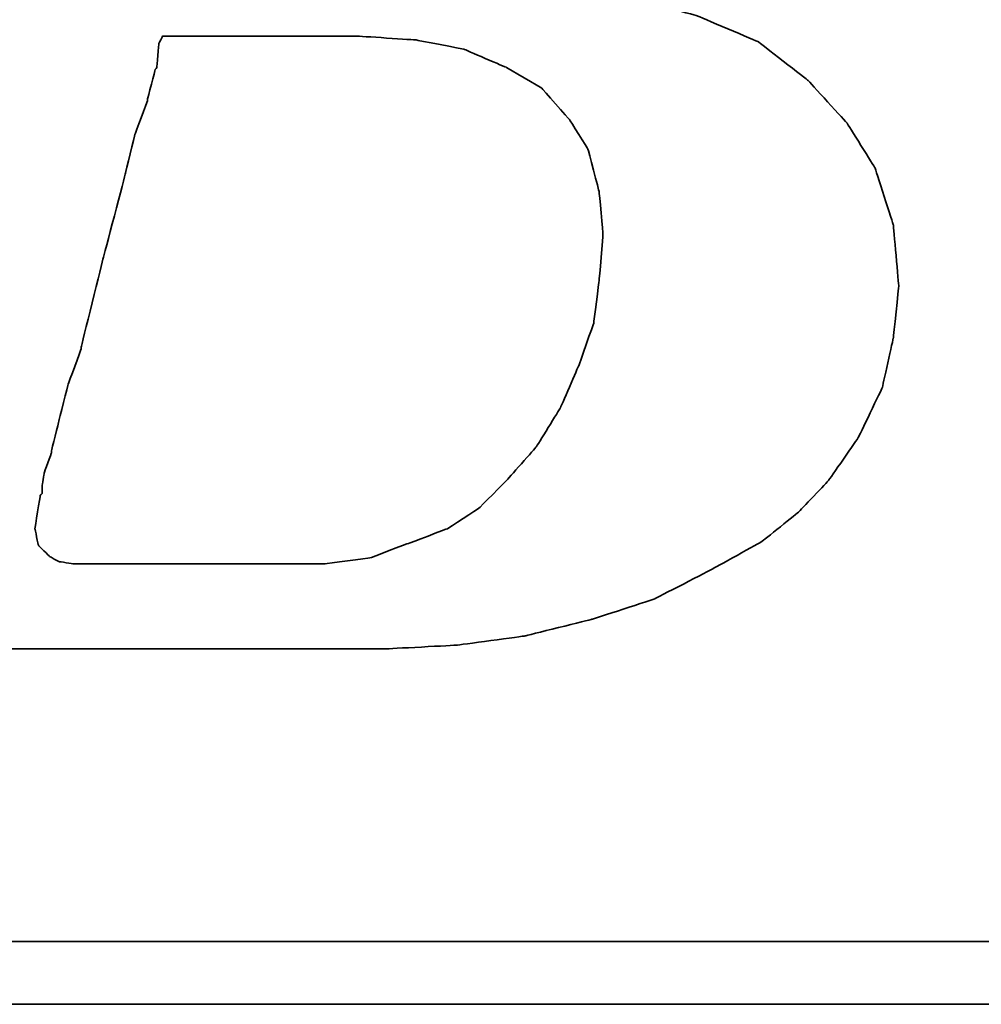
# Model space of a CAD drawing. Header units: millimetres. Extents: x 350 to 654, y 434 to 536.
# Tile 25 of 48: x 563.57 to 565.98, y 463.09 to 465.55. Entities that reach past the tile are written whole.
import ezdxf

# ---------------------------------------------------------------- set-up
doc = ezdxf.new("R2010")
doc.units = ezdxf.units.MM
doc.header["$LTSCALE"] = 0.15
doc.layers.add('DIM', color=4, linetype='CONTINUOUS')
doc.layers.add('layer 1', color=7, linetype='CONTINUOUS')

# ---------------------------------------------------------------- blocks, each defined once
blk = doc.blocks.new('TBI MOTION logo(完整正式版)')
at = {"layer": 'layer 1', "color": 22, "lineweight": 35}
for points, knots in [([(-64.65375, -6.86375), (-64.65375, -6.86375), (-64.84375, -7.29625), (-64.84375, -7.29625), (-64.84375, -7.29625), (-64.84375, -7.29625), (-64.86875, -7.34375), (-64.86875, -7.34375), (-64.86875, -7.34375), (-64.86875, -7.34375), (-64.86875, -7.36875), (-64.86875, -7.36875), (-64.86875, -7.36875), (-64.86875, -7.36875), (-65.15375, -7.65375), (-65.15375, -7.65375), (-65.15375, -7.65375), (-65.15375, -7.65375), (-65.17875, -7.65375), (-65.17875, -7.65375), (-65.17875, -7.65375), (-65.17875, -7.65375), (-65.20375, -7.67875), (-65.20375, -7.67875), (-65.20375, -7.67875), (-65.20375, -7.67875), (-65.58875, -7.87125), (-65.58875, -7.87125), (-65.58875, -7.87125), (-65.58875, -7.87125), (-65.63375, -7.87125), (-65.63375, -7.87125), (-65.63375, -7.87125), (-65.63375, -7.87125), (-65.65875, -7.89375), (-65.65875, -7.89375), (-65.65875, -7.89375), (-65.65875, -7.89375), (-66.09375, -7.94375), (-66.09375, -7.94375), (-66.09375, -7.94375), (-66.09375, -7.94375), (-66.11375, -7.94375), (-66.11375, -7.94375), (-66.11375, -7.94375), (-66.11375, -7.94375), (-66.16375, -7.94375), (-66.16375, -7.94375), (-66.16375, -7.94375), (-66.16375, -7.94375), (-66.30875, -7.94375), (-66.30875, -7.94375), (-66.30875, -7.94375), (-66.30875, -7.94375), (-66.69375, -7.94375), (-66.69375, -7.94375), (-66.69375, -7.94375), (-66.69375, -7.94375), (-67.07375, -7.94375), (-67.07375, -7.94375), (-67.07375, -7.94375), (-67.07375, -7.94375), (-67.12375, -7.94375), (-67.12375, -7.94375), (-67.12375, -7.94375), (-67.12375, -7.94375), (-67.12375, -7.96625), (-67.12375, -7.96625), (-67.12375, -7.96625), (-67.12375, -7.96625), (-67.14875, -7.99125), (-67.14875, -7.99125), (-67.14875, -7.99125), (-67.14875, -7.99125), (-67.24375, -8.34875), (-67.24375, -8.34875), (-67.24375, -8.34875), (-67.24375, -8.34875), (-67.31375, -8.68625), (-67.31375, -8.68625), (-67.31375, -8.68625), (-67.31375, -8.68625), (-67.26875, -8.68625), (-67.26875, -8.68625), (-67.26875, -8.68625), (-67.26875, -8.68625), (-67.07375, -8.68625), (-67.07375, -8.68625), (-67.07375, -8.68625), (-67.07375, -8.68625), (-66.54875, -8.68625), (-66.54875, -8.68625), (-66.54875, -8.68625), (-66.54875, -8.68625), (-65.82625, -8.68625), (-65.82625, -8.68625), (-65.82625, -8.68625), (-65.82625, -8.68625), (-65.01375, -8.68625), (-65.01375, -8.68625), (-65.01375, -8.68625), (-65.01375, -8.68625), (-64.05375, -8.68625), (-64.05375, -8.68625), (-64.05375, -8.68625), (-64.05375, -8.68625), (-62.08375, -8.68625), (-62.08375, -8.68625), (-62.08375, -8.68625), (-62.08375, -8.68625), (-60.06875, -8.68625), (-60.06875, -8.68625), (-60.06875, -8.68625), (-60.06875, -8.68625), (-59.10875, -8.68625), (-59.10875, -8.68625), (-59.10875, -8.68625), (-59.10875, -8.68625), (-58.29375, -8.68625), (-58.29375, -8.68625), (-58.29375, -8.68625), (-58.29375, -8.68625), (-57.57375, -8.68625), (-57.57375, -8.68625), (-57.57375, -8.68625), (-57.57375, -8.68625), (-57.04875, -8.68625), (-57.04875, -8.68625), (-57.04875, -8.68625), (-57.04875, -8.68625), (-56.85375, -8.68625), (-56.85375, -8.68625), (-56.85375, -8.68625), (-56.85375, -8.68625), (-56.70875, -8.68625), (-56.70875, -8.68625), (-56.70875, -8.68625), (-56.70875, -8.68625), (-56.61375, -8.68625), (-56.61375, -8.68625), (-56.61375, -8.68625), (-56.61375, -8.68625), (-56.56875, -8.68625), (-56.56875, -8.68625), (-56.56875, -8.68625), (-56.56875, -8.68625), (-55.65375, -8.63875), (-55.65375, -8.63875), (-55.65375, -8.63875), (-55.65375, -8.63875), (-54.76875, -8.51875), (-54.76875, -8.51875), (-54.76875, -8.51875), (-54.76875, -8.51875), (-53.90375, -8.30375), (-53.90375, -8.30375), (-53.90375, -8.30375), (-53.90375, -8.30375), (-53.08875, -8.03875), (-53.08875, -8.03875), (-53.08875, -8.03875), (-53.08875, -8.03875), (-52.34375, -7.65375), (-52.34375, -7.65375), (-52.34375, -7.65375), (-52.34375, -7.65375), (-51.69875, -7.29625), (-51.69875, -7.29625), (-51.69875, -7.29625), (-51.69875, -7.29625), (-51.21875, -6.91125), (-51.21875, -6.91125), (-51.21875, -6.91125), (-51.21875, -6.91125), (-50.83375, -6.50375), (-50.83375, -6.50375), (-50.83375, -6.50375), (-50.83375, -6.50375), (-50.44875, -5.94875), (-50.44875, -5.94875), (-50.44875, -5.94875), (-50.44875, -5.94875), (-50.13875, -5.30375), (-50.13875, -5.30375), (-50.13875, -5.30375), (-50.13875, -5.30375), (-49.99375, -4.65375), (-49.99375, -4.65375), (-49.99375, -4.65375), (-49.99375, -4.65375), (-49.92375, -3.98375), (-49.92375, -3.98375), (-49.92375, -3.98375), (-49.92375, -3.98375), (-49.99375, -3.19374), (-49.99375, -3.19374), (-49.99375, -3.19374), (-49.99375, -3.19374), (-50.23374, -2.44874), (-50.23374, -2.44874), (-50.23374, -2.44874), (-50.23374, -2.44874), (-50.59375, -1.87374), (-50.59375, -1.87374), (-50.59375, -1.87374), (-50.59375, -1.87374), (-51.09875, -1.31874), (-51.09875, -1.31874), (-51.09875, -1.31874), (-51.09875, -1.31874), (-51.74375, -0.81875), (-51.74375, -0.81875), (-51.74375, -0.81875), (-51.74375, -0.81875), (-52.53875, -0.48125), (-52.53875, -0.48125), (-52.53875, -0.48125), (-52.53875, -0.48125), (-53.47375, -0.21875), (-53.47375, -0.21875), (-53.47375, -0.21875), (-53.47375, -0.21875), (-54.52875, -0.04874), (-54.52875, -0.04874), (-54.52875, -0.04874), (-54.52875, -0.04874), (-55.65375, 0.12125), (-55.65375, 0.12125), (-55.65375, 0.12125), (-55.65375, 0.12125), (-54.50375, 0.28624), (-54.50375, 0.28624), (-54.50375, 0.28624), (-54.50375, 0.28624), (-53.83375, 0.38124), (-53.83375, 0.38124), (-53.83375, 0.38124), (-53.83375, 0.38124), (-53.18375, 0.50125), (-53.18375, 0.50125), (-53.18375, 0.50125), (-53.18375, 0.50125), (-52.55875, 0.66874), (-52.55875, 0.66874), (-52.55875, 0.66874), (-52.55875, 0.66874), (-52.03375, 0.86124), (-52.03375, 0.86124), (-52.03375, 0.86124), (-52.03375, 0.86124), (-51.50374, 1.03124), (-51.50374, 1.03124), (-51.50374, 1.03124), (-51.50374, 1.03124), (-51.09875, 1.27125), (-51.09875, 1.27125), (-51.09875, 1.27125), (-51.09875, 1.27125), (-50.71375, 1.48624), (-50.71375, 1.48624), (-50.71375, 1.48624), (-50.71375, 1.48624), (-50.37625, 1.77625), (-50.37625, 1.77625), (-50.37625, 1.77625), (-50.37625, 1.77625), (-49.82375, 2.37625), (-49.82375, 2.37625), (-49.82375, 2.37625), (-49.82375, 2.37625), (-49.41875, 2.99625), (-49.41875, 2.99625), (-49.41875, 2.99625), (-49.41875, 2.99625), (-49.22375, 3.76625), (-49.22375, 3.76625), (-49.22375, 3.76625), (-49.22375, 3.76625), (-49.15375, 4.50874), (-49.15375, 4.50874), (-49.15375, 4.50874), (-49.15375, 4.50874), (-49.20375, 5.25125), (-49.20375, 5.25125), (-49.20375, 5.25125), (-49.20375, 5.25125), (-49.41875, 5.92625), (-49.41875, 5.92625), (-49.41875, 5.92625), (-49.41875, 5.92625), (-49.77875, 6.47625), (-49.77875, 6.47625), (-49.77875, 6.47625), (-49.77875, 6.47625), (-50.33125, 7.02624), (-50.33125, 7.02624), (-50.33125, 7.02624), (-50.33125, 7.02624), (-51.00125, 7.43625), (-51.00125, 7.43625), (-51.00125, 7.43625), (-51.00125, 7.43625), (-51.79375, 7.72625), (-51.79375, 7.72625), (-51.79375, 7.72625), (-51.79375, 7.72625), (-52.72875, 7.89124), (-52.72875, 7.89124), (-52.72875, 7.89124), (-52.72875, 7.89124), (-53.83375, 7.98625), (-53.83375, 7.98625), (-53.83375, 7.98625), (-53.83375, 7.98625), (-53.92875, 7.98625), (-53.92875, 7.98625), (-53.92875, 7.98625), (-53.92875, 7.98625), (-54.26375, 7.98625), (-54.26375, 7.98625), (-54.26375, 7.98625), (-54.26375, 7.98625), (-54.74375, 7.98625), (-54.74375, 7.98625), (-54.74375, 7.98625), (-54.74375, 7.98625), (-55.36875, 7.98625), (-55.36875, 7.98625), (-55.36875, 7.98625), (-55.36875, 7.98625), (-56.13375, 7.98625), (-56.13375, 7.98625), (-56.13375, 7.98625), (-56.13375, 7.98625), (-56.94875, 7.98625), (-56.94875, 7.98625), (-56.94875, 7.98625), (-56.94875, 7.98625), (-58.77625, 7.98625), (-58.77625, 7.98625), (-58.77625, 7.98625), (-58.77625, 7.98625), (-60.59875, 7.98625), (-60.59875, 7.98625), (-60.59875, 7.98625), (-60.59875, 7.98625), (-61.41375, 7.98625), (-61.41375, 7.98625), (-61.41375, 7.98625), (-61.41375, 7.98625), (-62.17875, 7.98625), (-62.17875, 7.98625), (-62.17875, 7.98625), (-62.17875, 7.98625), (-62.80375, 7.98625), (-62.80375, 7.98625), (-62.80375, 7.98625), (-62.80375, 7.98625), (-63.30625, 7.98625), (-63.30625, 7.98625), (-63.30625, 7.98625), (-63.30625, 7.98625), (-63.57375, 7.98625), (-63.57375, 7.98625), (-63.57375, 7.98625), (-63.57375, 7.98625), (-63.57375, 7.96375), (-63.57375, 7.96375), (-63.57375, 7.96375), (-63.57375, 7.96375), (-63.59875, 7.94125), (-63.59875, 7.94125), (-63.59875, 7.94125), (-63.59875, 7.94125), (-63.69375, 7.55625), (-63.69375, 7.55625), (-63.69375, 7.55625), (-63.69375, 7.55625), (-63.76375, 7.24624), (-63.76375, 7.24624), (-63.76375, 7.24624), (-63.76375, 7.24624), (-63.23875, 7.24624), (-63.23875, 7.24624), (-63.23875, 7.24624), (-63.23875, 7.24624), (-62.75875, 7.24624), (-62.75875, 7.24624), (-62.75875, 7.24624), (-62.75875, 7.24624), (-62.61125, 7.24624), (-62.61125, 7.24624), (-62.61125, 7.24624), (-62.61125, 7.24624), (-62.56625, 7.24624), (-62.56625, 7.24624), (-62.56625, 7.24624), (-62.56625, 7.24624), (-62.22875, 7.24624), (-62.22875, 7.24624), (-62.22875, 7.24624), (-62.22875, 7.24624), (-62.20375, 7.24624), (-62.20375, 7.24624), (-62.20375, 7.24624), (-62.20375, 7.24624), (-62.17875, 7.21875), (-62.17875, 7.21875), (-62.17875, 7.21875), (-62.17875, 7.21875), (-61.96375, 7.17125), (-61.96375, 7.17125), (-61.96375, 7.17125), (-61.96375, 7.17125), (-61.72375, 7.12624), (-61.72375, 7.12624), (-61.72375, 7.12624), (-61.72375, 7.12624), (-61.70375, 7.12624), (-61.70375, 7.12624), (-61.70375, 7.12624), (-61.70375, 7.12624), (-61.55875, 7.07624), (-61.55875, 7.07624), (-61.55875, 7.07624), (-61.55875, 7.07624), (-61.50875, 7.07624), (-61.50875, 7.07624), (-61.50875, 7.07624), (-61.50875, 7.07624), (-61.48375, 7.02624), (-61.48375, 7.02624), (-61.48375, 7.02624), (-61.48375, 7.02624), (-61.31875, 6.83375), (-61.31875, 6.83375), (-61.31875, 6.83375), (-61.31875, 6.83375), (-61.29375, 6.81125), (-61.29375, 6.81125), (-61.29375, 6.81125), (-61.29375, 6.81125), (-61.29375, 6.78625), (-61.29375, 6.78625), (-61.29375, 6.78625), (-61.29375, 6.78625), (-61.19875, 6.50124), (-61.19875, 6.50124), (-61.19875, 6.50124), (-61.19875, 6.50124), (-61.17375, 6.45124), (-61.17375, 6.45124), (-61.17375, 6.45124), (-61.17375, 6.45124), (-61.19875, 6.40625), (-61.19875, 6.40625), (-61.19875, 6.40625), (-61.19875, 6.40625), (-61.26875, 5.99624), (-61.26875, 5.99624), (-61.26875, 5.99624), (-61.26875, 5.99624), (-61.26875, 5.85125), (-61.26875, 5.85125), (-61.26875, 5.85125), (-61.26875, 5.85125), (-61.26875, 5.82625), (-61.26875, 5.82625), (-61.26875, 5.82625), (-61.26875, 5.82625), (-61.29375, 5.80625), (-61.29375, 5.80625), (-61.29375, 5.80625), (-61.29375, 5.80625), (-61.34125, 5.66125), (-61.34125, 5.66125), (-61.34125, 5.66125), (-61.34125, 5.66125), (-61.41375, 5.44625), (-61.41375, 5.44625), (-61.41375, 5.44625), (-61.41375, 5.44625), (-61.48375, 5.15625), (-61.48375, 5.15625), (-61.48375, 5.15625), (-61.48375, 5.15625), (-61.58375, 4.82124), (-61.58375, 4.82124), (-61.58375, 4.82124), (-61.58375, 4.82124), (-61.79875, 4.00375), (-61.79875, 4.00375), (-61.79875, 4.00375), (-61.79875, 4.00375), (-62.05875, 2.99625), (-62.05875, 2.99625), (-62.05875, 2.99625), (-62.05875, 2.99625), (-62.34875, 1.91625), (-62.34875, 1.91625), (-62.34875, 1.91625), (-62.34875, 1.91625), (-62.97375, -0.41124), (-62.97375, -0.41124), (-62.97375, -0.41124), (-62.97375, -0.41124), (-63.59875, -2.75875), (-63.59875, -2.75875), (-63.59875, -2.75875), (-63.59875, -2.75875), (-63.88375, -3.86374), (-63.88375, -3.86374), (-63.88375, -3.86374), (-63.88375, -3.86374), (-64.14875, -4.82374), (-64.14875, -4.82374), (-64.14875, -4.82374), (-64.14875, -4.82374), (-64.36375, -5.64125), (-64.36375, -5.64125), (-64.36375, -5.64125), (-64.36375, -5.64125), (-64.43625, -5.97625), (-64.43625, -5.97625), (-64.43625, -5.97625), (-64.43625, -5.97625), (-64.50875, -6.28625), (-64.50875, -6.28625), (-64.50875, -6.28625), (-64.50875, -6.28625), (-64.50875, -6.30875), (-64.50875, -6.30875), (-64.50875, -6.30875), (-64.50875, -6.30875), (-64.57875, -6.50375), (-64.57875, -6.50375), (-64.57875, -6.50375), (-64.57875, -6.50375), (-64.62875, -6.69625), (-64.62875, -6.69625), (-64.62875, -6.69625), (-64.62875, -6.69625), (-64.62875, -6.76875), (-64.62875, -6.76875), (-64.62875, -6.76875), (-64.62875, -6.76875), (-64.62875, -6.81375), (-64.62875, -6.81375), (-64.62875, -6.81375), (-64.62875, -6.81375), (-64.62875, -6.83875), (-64.62875, -6.83875), (-64.62875, -6.83875), (-64.62875, -6.83875), (-64.65375, -6.86375), (-64.65375, -6.86375)], [0, 0, 0, 0, 0.00719424, 0.00719424, 0.00719424, 0.00719425, 0.01438849, 0.01438849, 0.01438849, 0.0143885, 0.02158273, 0.02158273, 0.02158273, 0.02158274, 0.02877698, 0.02877698, 0.02877698, 0.02877699, 0.03597122, 0.03597122, 0.03597122, 0.03597123, 0.04316547, 0.04316547, 0.04316547, 0.04316548, 0.05035971, 0.05035971, 0.05035971, 0.05035972, 0.05755396, 0.05755396, 0.05755396, 0.05755397, 0.0647482, 0.0647482, 0.0647482, 0.06474821, 0.07194245, 0.07194245, 0.07194245, 0.07194246, 0.07913669, 0.07913669, 0.07913669, 0.0791367, 0.08633094, 0.08633094, 0.08633094, 0.08633095, 0.09352518, 0.09352518, 0.09352518, 0.09352519, 0.10071942, 0.10071942, 0.10071942, 0.10071943, 0.10791367, 0.10791367, 0.10791367, 0.10791368, 0.11510791, 0.11510791, 0.11510791, 0.11510792, 0.12230216, 0.12230216, 0.12230216, 0.12230217, 0.1294964, 0.1294964, 0.1294964, 0.12949641, 0.13669065, 0.13669065, 0.13669065, 0.13669066, 0.14388489, 0.14388489, 0.14388489, 0.1438849, 0.15107914, 0.15107914, 0.15107914, 0.15107915, 0.15827338, 0.15827338, 0.15827338, 0.15827339, 0.16546763, 0.16546763, 0.16546763, 0.16546764, 0.17266187, 0.17266187, 0.17266187, 0.17266188, 0.17985612, 0.17985612, 0.17985612, 0.17985613, 0.18705036, 0.18705036, 0.18705036, 0.18705037, 0.1942446, 0.1942446, 0.1942446, 0.19424461, 0.20143885, 0.20143885, 0.20143885, 0.20143886, 0.20863309, 0.20863309, 0.20863309, 0.2086331, 0.21582734, 0.21582734, 0.21582734, 0.21582735, 0.22302158, 0.22302158, 0.22302158, 0.22302159, 0.23021583, 0.23021583, 0.23021583, 0.23021584, 0.23741007, 0.23741007, 0.23741007, 0.23741008, 0.24460432, 0.24460432, 0.24460432, 0.24460433, 0.25179856, 0.25179856, 0.25179856, 0.25179857, 0.25899281, 0.25899281, 0.25899281, 0.25899282, 0.26618705, 0.26618705, 0.26618705, 0.26618706, 0.27338129, 0.27338129, 0.27338129, 0.2733813, 0.28057554, 0.28057554, 0.28057554, 0.28057555, 0.28776978, 0.28776978, 0.28776978, 0.28776979, 0.29496403, 0.29496403, 0.29496403, 0.29496404, 0.30215827, 0.30215827, 0.30215827, 0.30215828, 0.30935252, 0.30935252, 0.30935252, 0.30935253, 0.31654676, 0.31654676, 0.31654676, 0.31654677, 0.32374101, 0.32374101, 0.32374101, 0.32374102, 0.33093525, 0.33093525, 0.33093525, 0.33093526, 0.3381295, 0.3381295, 0.3381295, 0.33812951, 0.34532374, 0.34532374, 0.34532374, 0.34532375, 0.35251799, 0.35251799, 0.35251799, 0.352518, 0.35971223, 0.35971223, 0.35971223, 0.35971224, 0.36690647, 0.36690647, 0.36690647, 0.36690648, 0.37410072, 0.37410072, 0.37410072, 0.37410073, 0.38129496, 0.38129496, 0.38129496, 0.38129497, 0.38848921, 0.38848921, 0.38848921, 0.38848922, 0.39568345, 0.39568345, 0.39568345, 0.39568346, 0.4028777, 0.4028777, 0.4028777, 0.40287771, 0.41007194, 0.41007194, 0.41007194, 0.41007195, 0.41726619, 0.41726619, 0.41726619, 0.4172662, 0.42446043, 0.42446043, 0.42446043, 0.42446044, 0.43165468, 0.43165468, 0.43165468, 0.43165469, 0.43884892, 0.43884892, 0.43884892, 0.43884893, 0.44604317, 0.44604317, 0.44604317, 0.44604318, 0.45323741, 0.45323741, 0.45323741, 0.45323742, 0.46043165, 0.46043165, 0.46043165, 0.46043166, 0.4676259, 0.4676259, 0.4676259, 0.46762591, 0.47482014, 0.47482014, 0.47482014, 0.47482015, 0.48201439, 0.48201439, 0.48201439, 0.4820144, 0.48920863, 0.48920863, 0.48920863, 0.48920864, 0.49640288, 0.49640288, 0.49640288, 0.49640289, 0.50359712, 0.50359712, 0.50359712, 0.50359713, 0.51079137, 0.51079137, 0.51079137, 0.51079138, 0.51798561, 0.51798561, 0.51798561, 0.51798562, 0.52517986, 0.52517986, 0.52517986, 0.52517987, 0.5323741, 0.5323741, 0.5323741, 0.53237411, 0.53956835, 0.53956835, 0.53956835, 0.53956836, 0.54676259, 0.54676259, 0.54676259, 0.5467626, 0.55395683, 0.55395683, 0.55395683, 0.55395684, 0.56115108, 0.56115108, 0.56115108, 0.56115109, 0.56834532, 0.56834532, 0.56834532, 0.56834533, 0.57553957, 0.57553957, 0.57553957, 0.57553958, 0.58273381, 0.58273381, 0.58273381, 0.58273382, 0.58992806, 0.58992806, 0.58992806, 0.58992807, 0.5971223, 0.5971223, 0.5971223, 0.59712231, 0.60431655, 0.60431655, 0.60431655, 0.60431656, 0.61151079, 0.61151079, 0.61151079, 0.6115108, 0.61870504, 0.61870504, 0.61870504, 0.61870505, 0.62589928, 0.62589928, 0.62589928, 0.62589929, 0.63309353, 0.63309353, 0.63309353, 0.63309354, 0.64028777, 0.64028777, 0.64028777, 0.64028778, 0.64748201, 0.64748201, 0.64748201, 0.64748202, 0.65467626, 0.65467626, 0.65467626, 0.65467627, 0.6618705, 0.6618705, 0.6618705, 0.66187051, 0.66906475, 0.66906475, 0.66906475, 0.66906476, 0.67625899, 0.67625899, 0.67625899, 0.676259, 0.68345324, 0.68345324, 0.68345324, 0.68345325, 0.69064748, 0.69064748, 0.69064748, 0.69064749, 0.69784173, 0.69784173, 0.69784173, 0.69784174, 0.70503597, 0.70503597, 0.70503597, 0.70503598, 0.71223022, 0.71223022, 0.71223022, 0.71223023, 0.71942446, 0.71942446, 0.71942446, 0.71942447, 0.72661871, 0.72661871, 0.72661871, 0.72661872, 0.73381295, 0.73381295, 0.73381295, 0.73381296, 0.74100719, 0.74100719, 0.74100719, 0.7410072, 0.74820144, 0.74820144, 0.74820144, 0.74820145, 0.75539568, 0.75539568, 0.75539568, 0.75539569, 0.76258993, 0.76258993, 0.76258993, 0.76258994, 0.76978417, 0.76978417, 0.76978417, 0.76978418, 0.77697842, 0.77697842, 0.77697842, 0.77697843, 0.78417266, 0.78417266, 0.78417266, 0.78417267, 0.79136691, 0.79136691, 0.79136691, 0.79136692, 0.79856115, 0.79856115, 0.79856115, 0.79856116, 0.8057554, 0.8057554, 0.8057554, 0.80575541, 0.81294964, 0.81294964, 0.81294964, 0.81294965, 0.82014388, 0.82014388, 0.82014388, 0.82014389, 0.82733813, 0.82733813, 0.82733813, 0.82733814, 0.83453237, 0.83453237, 0.83453237, 0.83453238, 0.84172662, 0.84172662, 0.84172662, 0.84172663, 0.84892086, 0.84892086, 0.84892086, 0.84892087, 0.85611511, 0.85611511, 0.85611511, 0.85611512, 0.86330935, 0.86330935, 0.86330935, 0.86330936, 0.8705036, 0.8705036, 0.8705036, 0.87050361, 0.87769784, 0.87769784, 0.87769784, 0.87769785, 0.88489209, 0.88489209, 0.88489209, 0.8848921, 0.89208633, 0.89208633, 0.89208633, 0.89208634, 0.89928058, 0.89928058, 0.89928058, 0.89928059, 0.90647482, 0.90647482, 0.90647482, 0.90647483, 0.91366906, 0.91366906, 0.91366906, 0.91366907, 0.92086331, 0.92086331, 0.92086331, 0.92086332, 0.92805755, 0.92805755, 0.92805755, 0.92805756, 0.9352518, 0.9352518, 0.9352518, 0.93525181, 0.94244604, 0.94244604, 0.94244604, 0.94244605, 0.94964029, 0.94964029, 0.94964029, 0.9496403, 0.95683453, 0.95683453, 0.95683453, 0.95683454, 0.96402878, 0.96402878, 0.96402878, 0.96402879, 0.97122302, 0.97122302, 0.97122302, 0.97122303, 0.97841727, 0.97841727, 0.97841727, 0.97841728, 0.98561151, 0.98561151, 0.98561151, 0.98561152, 0.99280576, 0.99280576, 0.99280576, 0.99280577, 1, 1, 1, 1]), ([(-61.03125, -6.57375), (-61.03125, -6.57375), (-61.03125, -6.67125), (-61.03125, -6.67125), (-61.03125, -6.67125), (-61.03125, -6.67125), (-61.05375, -6.69625), (-61.05375, -6.69625), (-61.05375, -6.69625), (-61.05375, -6.69625), (-61.12375, -7.12875), (-61.12375, -7.12875), (-61.12375, -7.12875), (-61.12375, -7.12875), (-61.07875, -7.34375), (-61.07875, -7.34375), (-61.07875, -7.34375), (-61.07875, -7.34375), (-60.93375, -7.48875), (-60.93375, -7.48875), (-60.93375, -7.48875), (-60.93375, -7.48875), (-60.81375, -7.55625), (-60.81375, -7.55625), (-60.81375, -7.55625), (-60.81375, -7.55625), (-60.62375, -7.58375), (-60.62375, -7.58375), (-60.62375, -7.58375), (-60.62375, -7.58375), (-60.30875, -7.58375), (-60.30875, -7.58375), (-60.30875, -7.58375), (-60.30875, -7.58375), (-59.97375, -7.58375), (-59.97375, -7.58375), (-59.97375, -7.58375), (-59.97375, -7.58375), (-59.87875, -7.58375), (-59.87875, -7.58375), (-59.87875, -7.58375), (-59.87875, -7.58375), (-59.63625, -7.58375), (-59.63625, -7.58375), (-59.63625, -7.58375), (-59.63625, -7.58375), (-58.96875, -7.58375), (-58.96875, -7.58375), (-58.96875, -7.58375), (-58.96875, -7.58375), (-58.29375, -7.58375), (-58.29375, -7.58375), (-58.29375, -7.58375), (-58.29375, -7.58375), (-58.05375, -7.58375), (-58.05375, -7.58375), (-58.05375, -7.58375), (-58.05375, -7.58375), (-57.98375, -7.58375), (-57.98375, -7.58375), (-57.98375, -7.58375), (-57.98375, -7.58375), (-57.35875, -7.58375), (-57.35875, -7.58375), (-57.35875, -7.58375), (-57.35875, -7.58375), (-56.78375, -7.50875), (-56.78375, -7.50875), (-56.78375, -7.50875), (-56.78375, -7.50875), (-56.27875, -7.31875), (-56.27875, -7.31875), (-56.27875, -7.31875), (-56.27875, -7.31875), (-55.77375, -7.12875), (-55.77375, -7.12875), (-55.77375, -7.12875), (-55.77375, -7.12875), (-55.36875, -6.86375), (-55.36875, -6.86375), (-55.36875, -6.86375), (-55.36875, -6.86375), (-55.00875, -6.50375), (-55.00875, -6.50375), (-55.00875, -6.50375), (-55.00875, -6.50375), (-54.62375, -6.06875), (-54.62375, -6.06875), (-54.62375, -6.06875), (-54.62375, -6.06875), (-54.31375, -5.56875), (-54.31375, -5.56875), (-54.31375, -5.56875), (-54.31375, -5.56875), (-54.07375, -5.01625), (-54.07375, -5.01625), (-54.07375, -5.01625), (-54.07375, -5.01625), (-53.87875, -4.46374), (-53.87875, -4.46374), (-53.87875, -4.46374), (-53.87875, -4.46374), (-53.80875, -3.91375), (-53.80875, -3.91375), (-53.80875, -3.91375), (-53.80875, -3.91375), (-53.75875, -3.31375), (-53.75875, -3.31375), (-53.75875, -3.31375), (-53.75875, -3.31375), (-53.80875, -2.75875), (-53.80875, -2.75875), (-53.80875, -2.75875), (-53.80875, -2.75875), (-53.95375, -2.20875), (-53.95375, -2.20875), (-53.95375, -2.20875), (-53.95375, -2.20875), (-54.19375, -1.82625), (-54.19375, -1.82625), (-54.19375, -1.82625), (-54.19375, -1.82625), (-54.55375, -1.41875), (-54.55375, -1.41875), (-54.55375, -1.41875), (-54.55375, -1.41875), (-55.00875, -1.15125), (-55.00875, -1.15125), (-55.00875, -1.15125), (-55.00875, -1.15125), (-55.56125, -0.91375), (-55.56125, -0.91375), (-55.56125, -0.91375), (-55.56125, -0.91375), (-56.18125, -0.79375), (-56.18125, -0.79375), (-56.18125, -0.79375), (-56.18125, -0.79375), (-56.94875, -0.74374), (-56.94875, -0.74374), (-56.94875, -0.74374), (-56.94875, -0.74374), (-56.99875, -0.74374), (-56.99875, -0.74374), (-56.99875, -0.74374), (-56.99875, -0.74374), (-57.09375, -0.74374), (-57.09375, -0.74374), (-57.09375, -0.74374), (-57.09375, -0.74374), (-57.38375, -0.74374), (-57.38375, -0.74374), (-57.38375, -0.74374), (-57.38375, -0.74374), (-57.76875, -0.74374), (-57.76875, -0.74374), (-57.76875, -0.74374), (-57.76875, -0.74374), (-58.24625, -0.74374), (-58.24625, -0.74374), (-58.24625, -0.74374), (-58.24625, -0.74374), (-58.72875, -0.74374), (-58.72875, -0.74374), (-58.72875, -0.74374), (-58.72875, -0.74374), (-59.20875, -0.74374), (-59.20875, -0.74374), (-59.20875, -0.74374), (-59.20875, -0.74374), (-59.46875, -0.74374), (-59.46875, -0.74374), (-59.46875, -0.74374), (-59.46875, -0.74374), (-59.51625, -0.83875), (-59.51625, -0.83875), (-59.51625, -0.83875), (-59.51625, -0.83875), (-59.54375, -1.15125), (-59.54375, -1.15125), (-59.54375, -1.15125), (-59.54375, -1.15125), (-59.56375, -1.17874), (-59.56375, -1.17874), (-59.56375, -1.17874), (-59.56375, -1.17874), (-59.66375, -1.55875), (-59.66375, -1.55875), (-59.66375, -1.55875), (-59.66375, -1.55875), (-59.66375, -1.58375), (-59.66375, -1.58375), (-59.66375, -1.58375), (-59.66375, -1.58375), (-59.82875, -2.01874), (-59.82875, -2.01874), (-59.82875, -2.01874), (-59.82875, -2.01874), (-59.94875, -2.52125), (-59.94875, -2.52125), (-59.94875, -2.52125), (-59.94875, -2.52125), (-60.23875, -3.62375), (-60.23875, -3.62375), (-60.23875, -3.62375), (-60.23875, -3.62375), (-60.52375, -4.77624), (-60.52375, -4.77624), (-60.52375, -4.77624), (-60.52375, -4.77624), (-60.52375, -4.79874), (-60.52375, -4.79874), (-60.52375, -4.79874), (-60.52375, -4.79874), (-60.69125, -5.25375), (-60.69125, -5.25375), (-60.69125, -5.25375), (-60.69125, -5.25375), (-60.81375, -5.73625), (-60.81375, -5.73625), (-60.81375, -5.73625), (-60.81375, -5.73625), (-60.90875, -6.11875), (-60.90875, -6.11875), (-60.90875, -6.11875), (-60.90875, -6.11875), (-60.90875, -6.14375), (-60.90875, -6.14375), (-60.90875, -6.14375), (-60.90875, -6.14375), (-61.00375, -6.40875), (-61.00375, -6.40875), (-61.00375, -6.40875), (-61.00375, -6.40875), (-61.03125, -6.57375), (-61.03125, -6.57375)], [0, 0, 0, 0, 0.01694915, 0.01694915, 0.01694915, 0.01694916, 0.03389831, 0.03389831, 0.03389831, 0.03389832, 0.05084746, 0.05084746, 0.05084746, 0.05084747, 0.06779661, 0.06779661, 0.06779661, 0.06779662, 0.08474576, 0.08474576, 0.08474576, 0.08474577, 0.10169492, 0.10169492, 0.10169492, 0.10169493, 0.11864407, 0.11864407, 0.11864407, 0.11864408, 0.13559322, 0.13559322, 0.13559322, 0.13559323, 0.15254237, 0.15254237, 0.15254237, 0.15254238, 0.16949153, 0.16949153, 0.16949153, 0.16949154, 0.18644068, 0.18644068, 0.18644068, 0.18644069, 0.20338983, 0.20338983, 0.20338983, 0.20338984, 0.22033898, 0.22033898, 0.22033898, 0.22033899, 0.23728814, 0.23728814, 0.23728814, 0.23728815, 0.25423729, 0.25423729, 0.25423729, 0.2542373, 0.27118644, 0.27118644, 0.27118644, 0.27118645, 0.28813559, 0.28813559, 0.28813559, 0.2881356, 0.30508475, 0.30508475, 0.30508475, 0.30508476, 0.3220339, 0.3220339, 0.3220339, 0.32203391, 0.33898305, 0.33898305, 0.33898305, 0.33898306, 0.3559322, 0.3559322, 0.3559322, 0.35593221, 0.37288136, 0.37288136, 0.37288136, 0.37288137, 0.38983051, 0.38983051, 0.38983051, 0.38983052, 0.40677966, 0.40677966, 0.40677966, 0.40677967, 0.42372881, 0.42372881, 0.42372881, 0.42372882, 0.44067797, 0.44067797, 0.44067797, 0.44067798, 0.45762712, 0.45762712, 0.45762712, 0.45762713, 0.47457627, 0.47457627, 0.47457627, 0.47457628, 0.49152542, 0.49152542, 0.49152542, 0.49152543, 0.50847458, 0.50847458, 0.50847458, 0.50847459, 0.52542373, 0.52542373, 0.52542373, 0.52542374, 0.54237288, 0.54237288, 0.54237288, 0.54237289, 0.55932203, 0.55932203, 0.55932203, 0.55932204, 0.57627119, 0.57627119, 0.57627119, 0.5762712, 0.59322034, 0.59322034, 0.59322034, 0.59322035, 0.61016949, 0.61016949, 0.61016949, 0.6101695, 0.62711864, 0.62711864, 0.62711864, 0.62711865, 0.6440678, 0.6440678, 0.6440678, 0.64406781, 0.66101695, 0.66101695, 0.66101695, 0.66101696, 0.6779661, 0.6779661, 0.6779661, 0.67796611, 0.69491525, 0.69491525, 0.69491525, 0.69491526, 0.71186441, 0.71186441, 0.71186441, 0.71186442, 0.72881356, 0.72881356, 0.72881356, 0.72881357, 0.74576271, 0.74576271, 0.74576271, 0.74576272, 0.76271186, 0.76271186, 0.76271186, 0.76271187, 0.77966102, 0.77966102, 0.77966102, 0.77966103, 0.79661017, 0.79661017, 0.79661017, 0.79661018, 0.81355932, 0.81355932, 0.81355932, 0.81355933, 0.83050847, 0.83050847, 0.83050847, 0.83050848, 0.84745763, 0.84745763, 0.84745763, 0.84745764, 0.86440678, 0.86440678, 0.86440678, 0.86440679, 0.88135593, 0.88135593, 0.88135593, 0.88135594, 0.89830508, 0.89830508, 0.89830508, 0.89830509, 0.91525424, 0.91525424, 0.91525424, 0.91525425, 0.93220339, 0.93220339, 0.93220339, 0.9322034, 0.94915254, 0.94915254, 0.94915254, 0.94915255, 0.96610169, 0.96610169, 0.96610169, 0.9661017, 0.98305085, 0.98305085, 0.98305085, 0.98305086, 1, 1, 1, 1]), ([(75.90875, -9.47875), (75.90875, -9.47875), (75.90875, -12.28625), (75.90875, -12.28625), (75.90875, -12.28625), (75.90875, -12.28625), (75.90875, -12.47875), (75.90875, -12.47875), (75.90875, -12.47875), (75.90875, -12.47875), (75.71625, -12.47875), (75.71625, -12.47875), (75.71625, -12.47875), (75.71625, -12.47875), (-88.32875, -12.47875), (-88.32875, -12.47875), (-88.32875, -12.47875), (-88.32875, -12.47875), (-88.32875, -13.29375), (-88.32875, -13.29375), (-88.32875, -13.29375), (-88.32875, -13.29375), (82.89125, -13.29375), (82.89125, -13.29375), (82.89125, -13.29375), (82.89125, -13.29375), (75.90875, -9.47875), (75.90875, -9.47875)], [0, 0, 0, 0, 0.14285714, 0.14285714, 0.14285714, 0.14285715, 0.28571429, 0.28571429, 0.28571429, 0.2857143, 0.42857143, 0.42857143, 0.42857143, 0.42857144, 0.57142857, 0.57142857, 0.57142857, 0.57142858, 0.71428571, 0.71428571, 0.71428571, 0.71428572, 0.85714286, 0.85714286, 0.85714286, 0.85714287, 1, 1, 1, 1])]:
    blk.add_open_spline(points, degree=3, knots=knots, dxfattribs=at)

msp = doc.modelspace()

# ---------------------------------------------------------------- block references
at = {"layer": 'DIM', "color": 7, "xscale": 0.1927795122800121, "yscale": 0.1927795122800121, "zscale": 0.1927795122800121}
msp.add_blockref('TBI MOTION logo(完整正式版)', (575.3964, 465.6495), dxfattribs=at)

doc.saveas('drawing.dxf')
